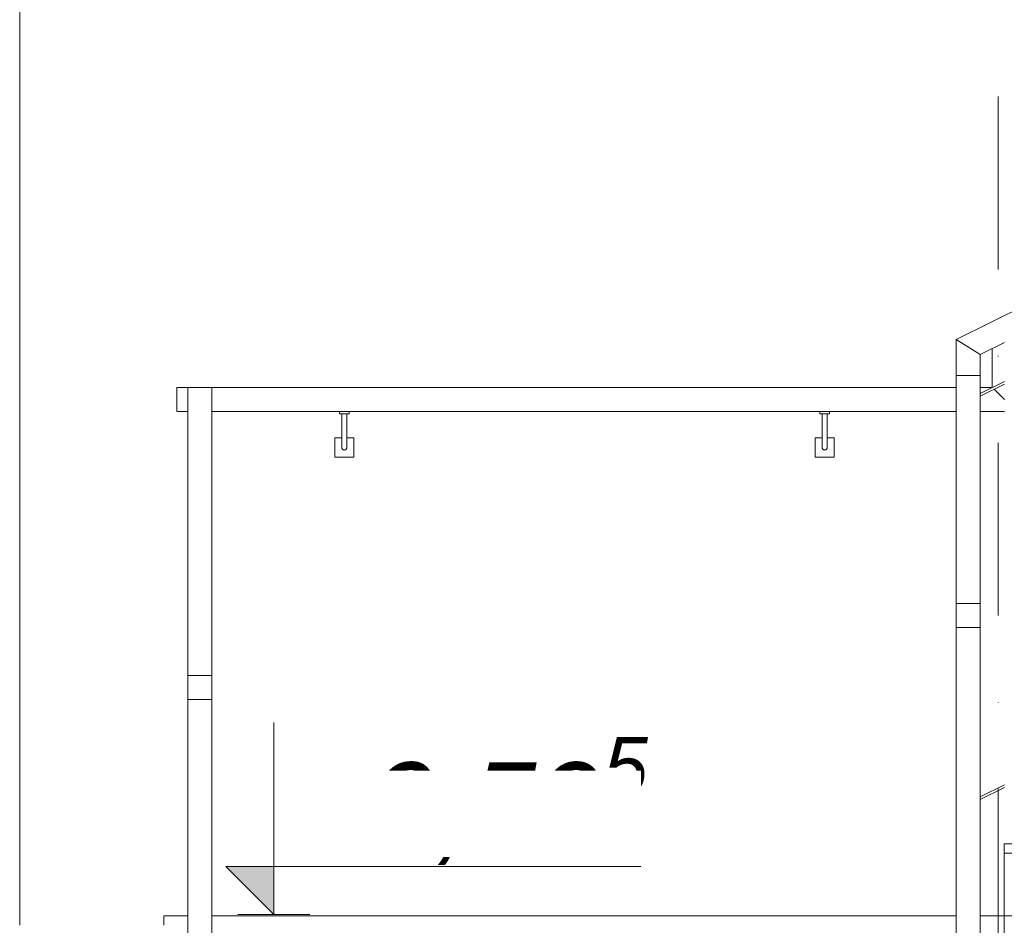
# Model space of a CAD drawing. Header units: centimetres. Extents: x -1103 to 10505, y -997 to 1780.
# Tile 44 of 102: x 8776 to 8981, y -364 to -175. Entities that reach past the tile are written whole.
import ezdxf
from ezdxf.enums import TextEntityAlignment as Align

# ---------------------------------------------------------------- set-up
doc = ezdxf.new("R2010")
doc.units = ezdxf.units.CM
doc.header["$LTSCALE"] = 0.1
doc.header["$MEASUREMENT"] = 0
doc.linetypes.add('Kropki i Kreski', pattern=[720, 360, -180, 0, -180])
doc.linetypes.add('Wipeout_Contour', pattern=[1000, 0, -1000])
for name, color, linetype in [('2_barierki.K_IR', 7, 'Continuous'), ('2_schody.K_IR', 7, 'Continuous'), ('2_ściany podporowe.K_IR', 7, 'Continuous'), ('4_osie.ISTN', 7, 'Continuous'), ('5_wymiary.K_IR', 7, 'Continuous')]:
    doc.layers.add(name, color=color, linetype=linetype)
doc.styles.add('GENERATED_STYLE_1', font='txt')
doc.styles.add('GENERATED_STYLE_3', font='txt')

# ---------------------------------------------------------------- blocks, each defined once
blk = doc.blocks.new('ElemPrzekroju_758_2', base_point=(10358.23, -421.51))
at = {"layer": '2_ściany podporowe.K_IR', "color": 7, "linetype": 'Continuous', "lineweight": 0}
for p, q in [((8775.87, -364.01), (8775.87, -97.19)), ((8805.87, -362.01), (8805.87, -364.01))]:
    blk.add_line(p, q, dxfattribs=at)
blk = doc.blocks.new('ElemPrzekroju_910_2', base_point=(10358.23, -421.51))
at = {"layer": '2_schody.K_IR', "color": 7, "linetype": 'Continuous', "lineweight": 15}
for p, q in [((9010.87, -347.01), (8980.87, -347.01)), ((8980.87, -349.01), (8980.87, -347.01)), ((8982.87, -349.01), (8980.87, -349.01))]:
    blk.add_line(p, q, dxfattribs=at)
blk = doc.blocks.new('ElemPrzekroju_930_2', base_point=(10358.23, -421.51))
at = {"color": 254, "linetype": 'Wipeout_Contour', "lineweight": 0, "ltscale": 1195347.13280831}
blk.add_wipeout([(8980.87, -84.01), (8944.15, -84.01), (8987.7, -105.78), (8988.37, -106.12), (8989.05, -106.46), (8995.2, -109.53), (8995.87, -109.87), (8996.55, -110.21), (9002.7, -113.28), (9003.37, -113.62), (9004.05, -113.96), (9010.2, -117.03), (9010.87, -117.37), (9011.77, -117.82), (9019.97, -121.92), (9020.87, -122.37), (9021.77, -122.82), (9029.97, -126.92), (9030.87, -127.37), (9031.77, -127.82), (9039.97, -131.92), (9040.87, -132.37), (9041.55, -132.71), (9047.7, -135.78), (9048.37, -136.12), (9049.05, -136.46), (9055.2, -139.53), (9055.87, -139.87), (9056.55, -140.21), (9062.7, -143.28), (9063.37, -143.62), (9064.05, -143.96), (9070.2, -147.03), (9070.87, -147.37), (9071.77, -147.82), (9079.97, -151.92), (9080.87, -152.37), (9081.77, -152.82), (9089.97, -156.92), (9090.87, -157.37), (9091.77, -157.82), (9099.97, -161.92), (9100.87, -162.37), (9101.55, -162.71), (9107.7, -165.78), (9108.37, -166.12), (9109.05, -166.46), (9115.2, -169.53), (9115.87, -169.87), (9116.55, -170.21), (9122.7, -173.28), (9123.37, -173.62), (9124.05, -173.96), (9130.2, -177.03), (9130.87, -177.37), (9131.55, -177.71), (9137.7, -180.78), (9138.37, -181.12), (9139.05, -181.46), (9145.2, -184.53), (9145.87, -184.87), (9146.55, -185.21), (9152.7, -188.28), (9153.37, -188.62), (9154.05, -188.96), (9160.2, -192.03), (9160.87, -192.37), (9161.55, -192.71), (9167.7, -195.78), (9168.37, -196.12), (9168.6, -196.24), (9170.65, -197.26), (9170.87, -197.37), (9171.32, -197.6), (9175.42, -199.65), (9175.87, -199.87), (9176.32, -200.1), (9180.42, -202.15), (9180.87, -202.37), (9181.1, -202.49), (9183.15, -203.51), (9183.37, -203.62), (9184.05, -203.96), (9190.2, -207.03), (9190.87, -207.37), (9191.55, -207.71), (9197.7, -210.78), (9198.37, -211.12), (9198.6, -211.24), (9200.65, -212.26), (9200.87, -212.37), (9201.32, -212.6), (9205.42, -214.65), (9205.87, -214.87), (9206.32, -215.1), (9210.42, -217.15), (9210.87, -217.37), (9211.1, -217.49), (9213.15, -218.51), (9213.37, -218.62), (9214.05, -218.96), (9220.2, -222.03), (9220.87, -222.37), (9221.77, -222.82), (9229.97, -226.92), (9230.87, -227.37), (9231.77, -227.82), (9239.97, -231.92), (9240.87, -232.37), (9241.77, -232.82), (9250.87, -237.37), (9250.87, -214.01), (9248.87, -214.01), (9248.87, -199.01), (9218.87, -199.01), (9218.87, -184.01), (9188.87, -184.01), (9188.87, -169.01), (9158.87, -169.01), (9158.87, -154.01), (9128.87, -154.01), (9128.87, -139.01), (9098.87, -139.01), (9098.87, -124.01), (9068.87, -124.01), (9068.87, -109.01), (9038.87, -109.01), (9038.87, -94.01), (9008.87, -94.01), (9008.87, -79.01), (8980.87, -79.01)], dxfattribs=at).dxf.layer = '2_schody.K_IR'
blk = doc.blocks.new('ElemPrzekroju_968_2', base_point=(10358.23, -421.51))
at = {"layer": '2_schody.K_IR', "color": 7, "linetype": 'Continuous', "lineweight": 15}
for p, q in [((8805.87, -364.01), (8805.87, -362.01)), ((8810.87, -362.01), (8805.87, -362.01)), ((8970.87, -362.01), (8815.87, -362.01)), ((8980.87, -362.01), (8975.87, -362.01)), ((8980.87, -377), (8980.87, -362.01))]:
    blk.add_line(p, q, dxfattribs=at)
blk = doc.blocks.new('ElemPrzekroju_1005_2', base_point=(10358.23, -421.51))
at = {"layer": '2_schody.K_IR', "color": 7, "linetype": 'Continuous', "lineweight": 15}
for p, q in [((8980.87, -362.01), (8980.87, -349.01)), ((8982.87, -362.01), (8980.87, -362.01))]:
    blk.add_line(p, q, dxfattribs=at)
blk = doc.blocks.new('ElemPrzekroju_1031_2', base_point=(10358.23, -421.51))
at = {"layer": '2_barierki.K_IR', "color": 7, "linetype": 'Continuous', "lineweight": 0}
for p, q in [((8810.87, -311.95), (8810.87, -316.95)), ((8815.87, -311.95), (8810.87, -311.95)), ((8815.87, -316.95), (8815.87, -311.95)), ((8810.87, -316.95), (8815.87, -316.95))]:
    blk.add_line(p, q, dxfattribs=at)
blk = doc.blocks.new('ElemPrzekroju_1032_2', base_point=(10358.23, -421.51))
at = {"layer": '2_barierki.K_IR', "color": 7, "linetype": 'Continuous', "lineweight": 0}
for p, q in [((8810.87, -252.01), (8815.87, -252.01)), ((8810.87, -311.95), (8810.87, -252.01)), ((8815.87, -311.95), (8815.87, -252.01))]:
    blk.add_line(p, q, dxfattribs=at)
blk = doc.blocks.new('ElemPrzekroju_1036_2', base_point=(10358.23, -421.51))
at = {"layer": '2_barierki.K_IR', "color": 7, "linetype": 'Continuous', "lineweight": 0}
for p, q in [((8970.87, -296.97), (8970.87, -301.97)), ((8975.87, -296.97), (8970.87, -296.97)), ((8975.87, -301.97), (8975.87, -296.97)), ((8970.87, -301.97), (8975.87, -301.97))]:
    blk.add_line(p, q, dxfattribs=at)
blk = doc.blocks.new('ElemPrzekroju_1037_2', base_point=(10358.23, -421.51))
at = {"layer": '2_barierki.K_IR', "color": 7, "linetype": 'Continuous', "lineweight": 0}
for p, q in [((8970.87, -296.97), (8970.87, -249.51)), ((8970.87, -249.51), (8975.87, -249.51)), ((8975.87, -296.97), (8975.87, -249.51))]:
    blk.add_line(p, q, dxfattribs=at)
blk = doc.blocks.new('ElemPrzekroju_1080_2', base_point=(10358.23, -421.51))
at = {"layer": '2_barierki.K_IR', "color": 7, "linetype": 'Continuous', "lineweight": 15}
blk.add_line((8978.37, -243.85), (8978.37, -251.98), dxfattribs=at)
blk = doc.blocks.new('ElemPrzekroju_1081_2', base_point=(10358.23, -421.51))
at = {"layer": '2_barierki.K_IR', "color": 7, "linetype": 'Continuous', "lineweight": 15}
for p, q in [((8810.87, -252.01), (8808.56, -252.01)), ((8808.56, -257.01), (8808.56, -252.01)), ((8970.87, -252.01), (8815.87, -252.01)), ((8978.31, -252.01), (8975.87, -252.01)), ((8978.73, -252.37), (8980.88, -254.52)), ((8810.87, -257.01), (8808.56, -257.01)), ((8970.87, -257.01), (8815.87, -257.01)), ((8980.88, -257.01), (8975.87, -257.01))]:
    blk.add_line(p, q, dxfattribs=at)
at = {"layer": '2_barierki.K_IR', "color": 7, "linetype": 'Continuous', "lineweight": 0}
for p, q in [((8842.46, -257.51), (8842.46, -257.01)), ((8842.46, -257.51), (8844.46, -257.51)), ((8842.96, -257.51), (8842.96, -261.51)), ((8843.96, -257.51), (8843.96, -261.51)), ((8844.46, -257.51), (8844.46, -257.01)), ((8942.46, -257.51), (8942.46, -257.01)), ((8942.46, -257.51), (8944.46, -257.51)), ((8942.96, -257.51), (8942.96, -261.51)), ((8943.96, -257.51), (8943.96, -261.51)), ((8944.46, -257.51), (8944.46, -257.01)), ((8842.96, -261.51), (8842.96, -262.03)), ((8842.96, -262.03), (8842.96, -262.54)), ((8843.96, -261.51), (8843.96, -262.03)), ((8843.96, -262.03), (8843.96, -262.54)), ((8942.96, -261.51), (8942.96, -262.03)), ((8942.96, -262.03), (8942.96, -262.54)), ((8943.96, -261.51), (8943.96, -262.03)), ((8943.96, -262.03), (8943.96, -262.54)), ((8841.46, -266.51), (8841.46, -262.51)), ((8841.46, -262.51), (8842.96, -262.51)), ((8842.96, -262.54), (8842.96, -263.01)), ((8842.96, -263.01), (8842.96, -263.44)), ((8842.96, -263.44), (8842.96, -263.81)), ((8842.96, -263.81), (8842.96, -264.11)), ((8842.96, -264.11), (8842.96, -264.33)), ((8842.96, -264.33), (8842.96, -264.47)), ((8843.96, -262.51), (8845.46, -262.51)), ((8843.96, -262.54), (8843.96, -263.01)), ((8843.96, -263.01), (8843.96, -263.44)), ((8843.96, -263.44), (8843.96, -263.81)), ((8843.96, -263.81), (8843.96, -264.11)), ((8843.96, -264.11), (8843.96, -264.33)), ((8843.96, -264.33), (8843.96, -264.47)), ((8845.46, -262.51), (8845.46, -266.51)), ((8941.46, -266.51), (8941.46, -262.51)), ((8941.46, -262.51), (8942.96, -262.51)), ((8942.96, -262.54), (8942.96, -263.01)), ((8942.96, -263.01), (8942.96, -263.44)), ((8942.96, -263.44), (8942.96, -263.81)), ((8942.96, -263.81), (8942.96, -264.11)), ((8942.96, -264.11), (8942.96, -264.33)), ((8942.96, -264.33), (8942.96, -264.47)), ((8943.96, -262.51), (8945.46, -262.51)), ((8943.96, -262.54), (8943.96, -263.01)), ((8943.96, -263.01), (8943.96, -263.44)), ((8943.96, -263.44), (8943.96, -263.81)), ((8943.96, -263.81), (8943.96, -264.11)), ((8943.96, -264.11), (8943.96, -264.33)), ((8943.96, -264.33), (8943.96, -264.47)), ((8945.46, -262.51), (8945.46, -266.51)), ((8842.96, -264.47), (8842.96, -264.51)), ((8842.97, -264.6), (8842.96, -264.51)), ((8842.99, -264.68), (8842.97, -264.6)), ((8843.03, -264.76), (8842.99, -264.68)), ((8843.08, -264.83), (8843.03, -264.76)), ((8843.14, -264.9), (8843.08, -264.83)), ((8843.21, -264.95), (8843.14, -264.9)), ((8843.29, -264.98), (8843.21, -264.95)), ((8843.38, -265), (8843.29, -264.98)), ((8843.46, -265.01), (8843.38, -265)), ((8843.55, -265), (8843.46, -265.01)), ((8843.64, -264.98), (8843.55, -265)), ((8843.71, -264.95), (8843.64, -264.98)), ((8843.79, -264.9), (8843.71, -264.95)), ((8843.85, -264.83), (8843.79, -264.9)), ((8843.9, -264.76), (8843.85, -264.83)), ((8843.93, -264.68), (8843.9, -264.76)), ((8843.96, -264.6), (8843.93, -264.68)), ((8843.96, -264.47), (8843.96, -264.51)), ((8843.96, -264.51), (8843.96, -264.6)), ((8942.96, -264.47), (8942.96, -264.51)), ((8942.97, -264.6), (8942.96, -264.51)), ((8942.99, -264.68), (8942.97, -264.6)), ((8943.03, -264.76), (8942.99, -264.68)), ((8943.08, -264.83), (8943.03, -264.76)), ((8943.14, -264.9), (8943.08, -264.83)), ((8943.21, -264.95), (8943.14, -264.9)), ((8943.29, -264.98), (8943.21, -264.95)), ((8943.38, -265), (8943.29, -264.98)), ((8943.46, -265.01), (8943.38, -265)), ((8943.55, -265), (8943.46, -265.01)), ((8943.64, -264.98), (8943.55, -265)), ((8943.71, -264.95), (8943.64, -264.98)), ((8943.79, -264.9), (8943.71, -264.95)), ((8943.85, -264.83), (8943.79, -264.9)), ((8943.9, -264.76), (8943.85, -264.83)), ((8943.93, -264.68), (8943.9, -264.76)), ((8943.96, -264.6), (8943.93, -264.68)), ((8943.96, -264.47), (8943.96, -264.51)), ((8943.96, -264.51), (8943.96, -264.6)), ((8845.46, -266.51), (8841.46, -266.51)), ((8945.46, -266.51), (8941.46, -266.51))]:
    blk.add_line(p, q, dxfattribs=at)
blk = doc.blocks.new('ElemPrzekroju_1732_2', base_point=(10358.23, -421.51))
at = {"layer": '2_barierki.K_IR', "color": 7, "linetype": 'Continuous', "lineweight": 0}
for p, q in [((8810.87, -408.97), (8810.87, -316.95)), ((8815.87, -408.97), (8815.87, -316.95)), ((8810.87, -408.97), (8815.87, -408.97))]:
    blk.add_line(p, q, dxfattribs=at)
blk = doc.blocks.new('ElemPrzekroju_1794_2', base_point=(10358.23, -421.51))
at = {"layer": '2_barierki.K_IR', "color": 7, "linetype": 'Continuous', "lineweight": 0}
for p, q in [((8970.87, -249.51), (8970.87, -242.01)), ((8975.87, -249.51), (8975.87, -245.1))]:
    blk.add_line(p, q, dxfattribs=at)
blk = doc.blocks.new('ElemPrzekroju_1795_2', base_point=(10358.23, -421.51))
at = {"layer": '2_barierki.K_IR', "color": 7, "linetype": 'Continuous', "lineweight": 0}
for p, q in [((8970.87, -242.01), (9115.51, -169.69)), ((8970.87, -242.01), (8975.87, -245.1)), ((8975.87, -245.1), (8980.88, -242.6))]:
    blk.add_line(p, q, dxfattribs=at)
blk = doc.blocks.new('ElemPrzekroju_1796_2', base_point=(10358.23, -421.51))
at = {"layer": '2_barierki.K_IR', "color": 7, "linetype": 'Continuous', "lineweight": 0}
for p, q in [((8975.87, -337.23), (8980.88, -334.73)), ((8975.87, -337.79), (8980.88, -335.29))]:
    blk.add_line(p, q, dxfattribs=at)
blk = doc.blocks.new('ElemPrzekroju_1797_2', base_point=(10358.23, -421.51))
at = {"layer": '2_barierki.K_IR', "color": 7, "linetype": 'Continuous', "lineweight": 0}
for p, q in [((8975.87, -253.23), (8980.88, -250.73)), ((8975.87, -253.79), (8980.88, -251.29))]:
    blk.add_line(p, q, dxfattribs=at)
blk = doc.blocks.new('ElemPrzekroju_1851_2', base_point=(10358.23, -421.51))
at = {"layer": '2_barierki.K_IR', "color": 7, "linetype": 'Continuous', "lineweight": 0}
for p, q in [((8970.87, -410.22), (8970.87, -301.97)), ((8975.87, -410.22), (8975.87, -301.97)), ((8970.87, -410.22), (8975.87, -410.22))]:
    blk.add_line(p, q, dxfattribs=at)
blk = doc.blocks.new('Standardowy znacznik osi[6]_2', base_point=(8979.6, 1278.49))
at = {"layer": '4_osie.ISTN', "color": 252, "linetype": 'Kropki i Kreski', "lineweight": 15}
blk.add_line((8979.6, 1178.49), (8979.6, -721.51), dxfattribs=at)
at = {"layer": '4_osie.ISTN', "color": 252, "lineweight": 0, "style": 'GENERATED_STYLE_1'}
blk.add_attdef('AC_MarkerText_1', text='', height=35, rotation=360, dxfattribs=at).set_placement((8979.6, 1320.49), align=Align.MIDDLE_CENTER)
blk = doc.blocks.new('Wymiary_9_2', base_point=(8828.81, -421.51))
at = {"layer": '5_wymiary.K_IR', "linetype": 'Continuous', "lineweight": 0}
blk.add_hatch(color=1, dxfattribs=at).paths.add_polyline_path([(8828.81, -361.78), (8828.81, -351.78), (8818.81, -351.78)])
at = {"layer": '5_wymiary.K_IR', "color": 1, "linetype": 'Continuous', "lineweight": 0}
for p, q in [((8828.81, -361.78), (8828.81, -321.78)), ((8828.81, -361.78), (8818.81, -351.78)), ((8818.81, -351.78), (8828.81, -351.78)), ((8828.81, -351.78), (8905.2, -351.78)), ((8828.81, -361.78), (8821.31, -361.78)), ((8828.81, -361.78), (8836.31, -361.78))]:
    blk.add_line(p, q, dxfattribs=at)
at = {"layer": '5_wymiary.K_IR', "color": 1, "lineweight": 0, "insert": (8833.81, -353.33), "char_height": 18, "attachment_point": 7, "style": 'GENERATED_STYLE_3'}
blk.add_mtext('\\A1;{\\pql;\\fArial|b0|i1|c238|p38;+0,59\\fArial|b0|i1|c238|p38;\\A1{\\H.66x;\\S5^  ;}}', dxfattribs=at)
at = {"color": 254, "linetype": 'Wipeout_Contour', "lineweight": 0, "ltscale": 35504.220534}
blk.add_wipeout([(8833.81, -349.78), (8905.2, -349.78), (8905.2, -331.78), (8833.81, -331.78)], dxfattribs=at).dxf.layer = '5_wymiary.K_IR'

msp = doc.modelspace()

# ---------------------------------------------------------------- block references
at = {"layer": '2_barierki.K_IR', "lineweight": 0}
for name in ['ElemPrzekroju_1794_2', 'ElemPrzekroju_1080_2', 'ElemPrzekroju_1037_2', 'ElemPrzekroju_1081_2', 'ElemPrzekroju_1032_2', 'ElemPrzekroju_1036_2', 'ElemPrzekroju_1851_2', 'ElemPrzekroju_1031_2', 'ElemPrzekroju_1732_2']:
    msp.add_blockref(name, (10358.23, -421.51), dxfattribs=at)
at = {"layer": '2_schody.K_IR', "lineweight": 0}
for name in ['ElemPrzekroju_930_2', 'ElemPrzekroju_910_2', 'ElemPrzekroju_1005_2', 'ElemPrzekroju_968_2']:
    msp.add_blockref(name, (10358.23, -421.51), dxfattribs=at)
at = {"layer": '2_ściany podporowe.K_IR', "lineweight": 0}
msp.add_blockref('ElemPrzekroju_758_2', (10358.23, -421.51), dxfattribs=at)

# ---------------------------------------------------------------- next in the draw order: block references
at = {"layer": '2_barierki.K_IR', "lineweight": 0}
for name in ['ElemPrzekroju_1795_2', 'ElemPrzekroju_1797_2', 'ElemPrzekroju_1796_2']:
    msp.add_blockref(name, (10358.23, -421.51), dxfattribs=at)
at = {"layer": '4_osie.ISTN', "color": 252, "linetype": 'Continuous', "lineweight": 0}
msp.add_blockref('Standardowy znacznik osi[6]_2', (8979.6, 1278.49), dxfattribs=at)

# ---------------------------------------------------------------- next in the draw order: block references
at = {"layer": '5_wymiary.K_IR', "color": 1, "linetype": 'Continuous', "lineweight": 0}
msp.add_blockref('Wymiary_9_2', (8828.81, -421.51), dxfattribs=at)

doc.saveas('drawing.dxf')
